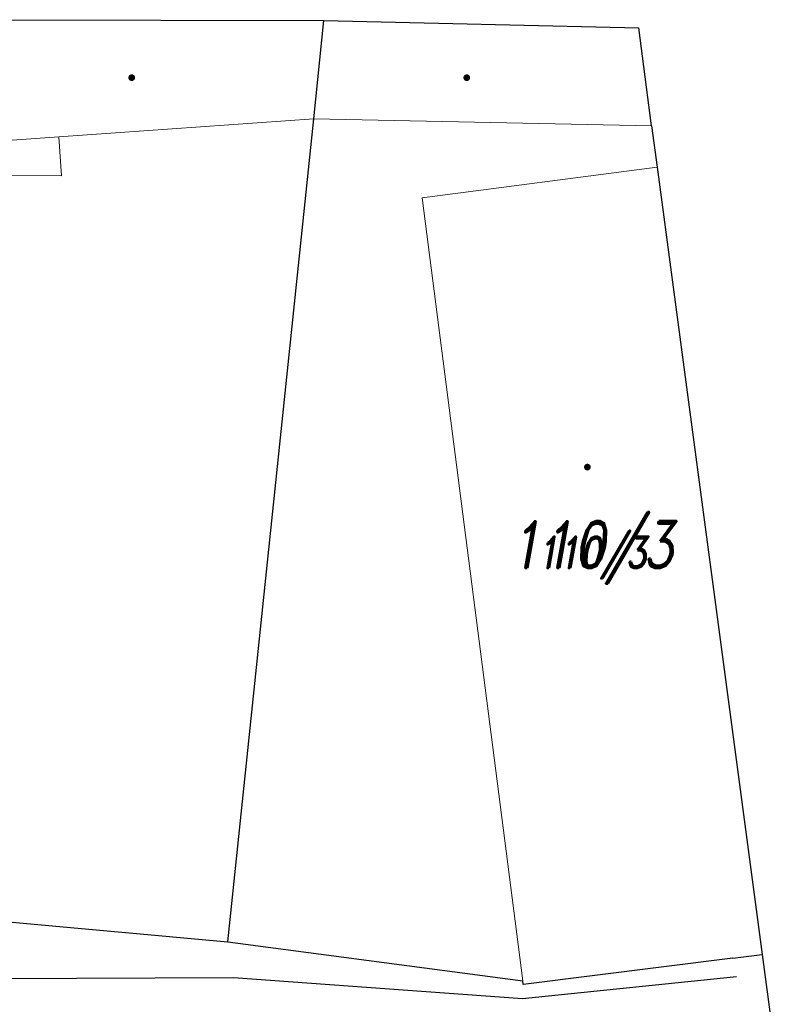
# Model space of a CAD drawing. Header units: feet. Extents: x -783217 to -782936, y -1044805 to -1043930.
# Tile 7 of 81: x -783099 to -783080, y -1044710 to -1044685. Entities that reach past the tile are written whole.
import ezdxf
from ezdxf.enums import TextEntityAlignment as Align

# ---------------------------------------------------------------- set-up
doc = ezdxf.new("R2010")
doc.units = ezdxf.units.FT
doc.header["$MEASUREMENT"] = 0
doc.layers.add('KN_hranice pozemků', color=140, linetype='Continuous', lineweight=30)
doc.layers.add('KN_slučky', color=253, linetype='Continuous', lineweight=9)
for name, color, linetype in [('KN_POZEMKY 500', 140, 'Continuous'), ('KN_značky kultur', 7, 'Continuous'), ('KN_čísla pozemků', 140, 'Continuous'), ('S_CETIN_METALIKA', 6, 'SDELSPOJO')]:
    doc.layers.add(name, color=color, linetype=linetype)
doc.styles.add('RomanD', font='romand.shx', dxfattribs={"width": 0.7, "oblique": 10})
doc.linetypes.add('SDELSPOJO', pattern='A,7,-6,[31,civil.shx,S=1,R=0,X=0,Y=0],-6', length=19)

# ---------------------------------------------------------------- blocks, each defined once
blk = doc.blocks.new('4.02_1')
at = {"layer": 'KN_značky kultur', "linetype": 'Continuous'}
h = blk.add_hatch(color=256, dxfattribs=at)
edge = h.paths.add_edge_path()
edge.add_arc((0, 0), 0.175, 0, 360)

msp = doc.modelspace()

# ---------------------------------------------------------------- linework, layer by layer
at = {"layer": 'KN_hranice pozemků', "linetype": 'Continuous'}
for p, q in [((-783102.06, -1044684.7), (-783091.63, -1044684.72)), ((-783091.89, -1044687.25), (-783091.63, -1044684.72)), ((-783091.63, -1044684.72), (-783083.54, -1044684.91)), ((-783083.21, -1044687.43), (-783083.54, -1044684.91)), ((-783094.1, -1044708.4), (-783091.89, -1044687.25)), ((-783083.21, -1044687.43), (-783083.07, -1044688.49)), ((-783083.07, -1044688.49), (-783080.37, -1044708.73)), ((-783119.3, -1044706.11), (-783094.1, -1044708.4)), ((-783094.1, -1044708.4), (-783086.52, -1044709.4)), ((-783081.12, -1044708.82), (-783086.51, -1044709.5)), ((-783081.12, -1044708.82), (-783080.64, -1044708.76)), ((-783080.64, -1044708.76), (-783080.37, -1044708.73)), ((-783080.37, -1044708.73), (-783079.8, -1044712.97)), ((-783086.51, -1044709.5), (-783086.52, -1044709.4))]:
    msp.add_line(p, q, dxfattribs=at)
at = {"layer": 'KN_slučky', "linetype": 'Continuous'}
for p, q in [((-783098.44, -1044687.71), (-783091.89, -1044687.25)), ((-783091.89, -1044687.25), (-783083.21, -1044687.43)), ((-783098.44, -1044687.71), (-783101.63, -1044687.93)), ((-783098.37, -1044688.71), (-783098.44, -1044687.71)), ((-783083.07, -1044688.49), (-783089.11, -1044689.28)), ((-783101.83, -1044688.69), (-783098.37, -1044688.71)), ((-783089.11, -1044689.28), (-783086.52, -1044709.4))]:
    msp.add_line(p, q, dxfattribs=at)
at = {"layer": 'S_CETIN_METALIKA', "ltscale": 0.2, "flags": 128}
msp.add_lwpolyline([(-783105.19, -1044709.44), (-783102.03, -1044709.35), (-783093.95, -1044709.32), (-783086.53, -1044709.86), (-783081.03, -1044709.29)], dxfattribs=at)

# ---------------------------------------------------------------- block references
at = {"layer": 'KN_značky kultur', "linetype": 'Continuous', "xscale": 0.5, "yscale": 0.5}
for p in [(-783096.57, -1044686.19), (-783087.96, -1044686.19), (-783084.86, -1044696.2)]:
    msp.add_blockref('4.02_1', p, dxfattribs=at)

# ---------------------------------------------------------------- texts
at = {"layer": 'KN_POZEMKY 500', "color": 5, "linetype": 'Continuous', "style": 'RomanD', "oblique": 10, "width": 0.8}
msp.add_text('110/3', height=1.2, dxfattribs=at).set_placement((-783084.74, -1044698.79), align=Align.CENTER)
at = {"layer": 'KN_čísla pozemků', "color": 5, "linetype": 'Continuous', "style": 'RomanD', "oblique": 10, "width": 0.8}
msp.add_text('110/3', height=0.8, dxfattribs=at).set_placement((-783084.74, -1044698.79), align=Align.CENTER)

doc.saveas('drawing.dxf')
